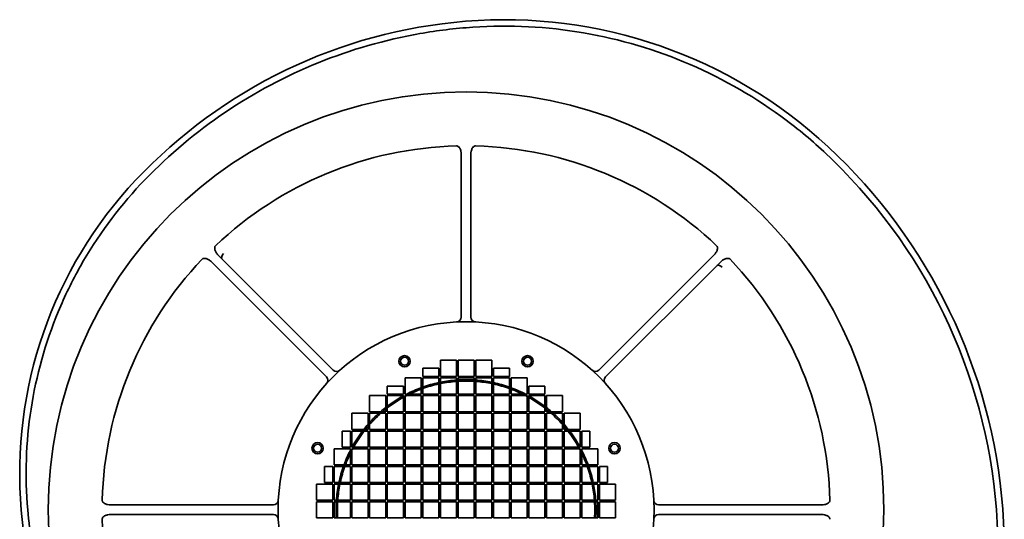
# Model space of a CAD drawing. Header units: millimetres. Extents: x 315 to 945, y 93 to 798.
# Tile 2 of 2: x 333 to 945, y 487 to 798. Entities that reach past the tile are written whole.
import ezdxf

# ---------------------------------------------------------------- set-up
doc = ezdxf.new("R2010")
doc.units = ezdxf.units.MM
doc.header["$LTSCALE"] = 3
doc.layers.add('Krawędzie widoczne(ISO)', color=7, linetype='Continuous', lineweight=35, true_color=0x262659)

msp = doc.modelspace()

# ---------------------------------------------------------------- linework, layer by layer
at = {"layer": 'Krawędzie widoczne(ISO)'}
for p, q in [((607.52, 714.17), (607.52, 612.85)), ((613.52, 612.85), (613.52, 714.17)), ((527.9, 579.87), (456.26, 651.51)), ((764.79, 651.51), (693.15, 579.87)), ((452.01, 647.27), (523.66, 575.63)), ((697.39, 575.63), (769.03, 647.27)), ((594.52, 586), (604.52, 586)), ((594.52, 576), (594.52, 586)), ((604.52, 586), (604.52, 576)), ((605.52, 586), (615.52, 586)), ((605.52, 576), (605.52, 586)), ((615.52, 586), (615.52, 576)), ((616.52, 576), (616.52, 586)), ((616.52, 586), (626.52, 586)), ((626.52, 586), (626.52, 576)), ((583.52, 576), (583.52, 581)), ((583.52, 581), (593.52, 581)), ((593.52, 576), (583.52, 576)), ((593.52, 581), (593.52, 576)), ((604.52, 576), (594.52, 576)), ((615.52, 576), (605.52, 576)), ((626.52, 576), (616.52, 576)), ((627.52, 576), (627.52, 581)), ((627.52, 581), (637.52, 581)), ((637.52, 576), (627.52, 576)), ((637.52, 581), (637.52, 576)), ((561.52, 565), (561.52, 570)), ((561.52, 570), (571.52, 570)), ((571.52, 570), (571.52, 565)), ((572.52, 575), (582.52, 575)), ((572.52, 565), (572.52, 575)), ((582.52, 575), (582.52, 565)), ((583.52, 575), (593.52, 575)), ((583.52, 565), (583.52, 575)), ((593.52, 575), (593.52, 565)), ((594.52, 575), (604.52, 575)), ((594.52, 565), (594.52, 575)), ((604.52, 575), (604.52, 565)), ((605.52, 575), (615.52, 575)), ((605.52, 565), (605.52, 575)), ((615.52, 575), (615.52, 565)), ((616.52, 565), (616.52, 575)), ((616.52, 575), (626.52, 575)), ((626.52, 575), (626.52, 565)), ((627.52, 565), (627.52, 575)), ((627.52, 575), (637.52, 575)), ((637.52, 575), (637.52, 565)), ((638.52, 565), (638.52, 575)), ((638.52, 575), (648.52, 575)), ((648.52, 575), (648.52, 565)), ((649.52, 565), (649.52, 570)), ((649.52, 570), (659.52, 570)), ((659.52, 570), (659.52, 565)), ((550.52, 554), (550.52, 564)), ((550.52, 564), (560.52, 564)), ((560.52, 564), (560.52, 554)), ((571.52, 565), (561.52, 565)), ((561.52, 564), (571.52, 564)), ((561.52, 554), (561.52, 564)), ((571.52, 564), (571.52, 554)), ((582.52, 565), (572.52, 565)), ((572.52, 564), (582.52, 564)), ((572.52, 554), (572.52, 564)), ((582.52, 564), (582.52, 554)), ((593.52, 565), (583.52, 565)), ((583.52, 564), (593.52, 564)), ((583.52, 554), (583.52, 564)), ((593.52, 564), (593.52, 554)), ((604.52, 565), (594.52, 565)), ((594.52, 564), (604.52, 564)), ((594.52, 554), (594.52, 564)), ((604.52, 564), (604.52, 554)), ((615.52, 565), (605.52, 565)), ((605.52, 564), (615.52, 564)), ((605.52, 554), (605.52, 564)), ((615.52, 564), (615.52, 554)), ((626.52, 565), (616.52, 565)), ((616.52, 554), (616.52, 564)), ((616.52, 564), (626.52, 564)), ((626.52, 564), (626.52, 554)), ((637.52, 565), (627.52, 565)), ((627.52, 554), (627.52, 564)), ((627.52, 564), (637.52, 564)), ((637.52, 564), (637.52, 554)), ((648.52, 565), (638.52, 565)), ((638.52, 554), (638.52, 564)), ((638.52, 564), (648.52, 564)), ((648.52, 564), (648.52, 554)), ((659.52, 565), (649.52, 565)), ((649.52, 554), (649.52, 564)), ((649.52, 564), (659.52, 564)), ((659.52, 564), (659.52, 554)), ((660.52, 554), (660.52, 564)), ((660.52, 564), (670.52, 564)), ((670.52, 564), (670.52, 554)), ((539.52, 543), (539.52, 553)), ((539.52, 553), (549.52, 553)), ((549.52, 553), (549.52, 543)), ((560.52, 554), (550.52, 554)), ((550.52, 553), (560.52, 553)), ((550.52, 543), (550.52, 553)), ((560.52, 553), (560.52, 543)), ((571.52, 554), (561.52, 554)), ((561.52, 553), (571.52, 553)), ((561.52, 543), (561.52, 553)), ((571.52, 553), (571.52, 543)), ((582.52, 554), (572.52, 554)), ((572.52, 553), (582.52, 553)), ((572.52, 543), (572.52, 553)), ((582.52, 553), (582.52, 543)), ((593.52, 554), (583.52, 554)), ((583.52, 553), (593.52, 553)), ((583.52, 543), (583.52, 553)), ((593.52, 553), (593.52, 543)), ((604.52, 554), (594.52, 554)), ((594.52, 553), (604.52, 553)), ((594.52, 543), (594.52, 553)), ((604.52, 553), (604.52, 543)), ((615.52, 554), (605.52, 554)), ((605.52, 553), (615.52, 553)), ((605.52, 543), (605.52, 553)), ((615.52, 553), (615.52, 543)), ((626.52, 554), (616.52, 554)), ((616.52, 543), (616.52, 553)), ((616.52, 553), (626.52, 553)), ((626.52, 553), (626.52, 543)), ((637.52, 554), (627.52, 554)), ((627.52, 543), (627.52, 553)), ((627.52, 553), (637.52, 553)), ((637.52, 553), (637.52, 543)), ((648.52, 554), (638.52, 554)), ((638.52, 543), (638.52, 553)), ((638.52, 553), (648.52, 553)), ((648.52, 553), (648.52, 543)), ((659.52, 554), (649.52, 554)), ((649.52, 543), (649.52, 553)), ((649.52, 553), (659.52, 553)), ((659.52, 553), (659.52, 543)), ((670.52, 554), (660.52, 554)), ((660.52, 543), (660.52, 553)), ((660.52, 553), (670.52, 553)), ((670.52, 553), (670.52, 543)), ((671.52, 543), (671.52, 553)), ((671.52, 553), (681.52, 553)), ((681.52, 553), (681.52, 543)), ((533.52, 532), (533.52, 542)), ((533.52, 542), (538.52, 542)), ((538.52, 542), (538.52, 532)), ((549.52, 543), (539.52, 543)), ((539.52, 542), (549.52, 542)), ((539.52, 532), (539.52, 542)), ((549.52, 542), (549.52, 532)), ((560.52, 543), (550.52, 543)), ((550.52, 542), (560.52, 542)), ((550.52, 532), (550.52, 542)), ((560.52, 542), (560.52, 532)), ((571.52, 543), (561.52, 543)), ((561.52, 542), (571.52, 542)), ((561.52, 532), (561.52, 542)), ((571.52, 542), (571.52, 532)), ((582.52, 543), (572.52, 543)), ((572.52, 542), (582.52, 542)), ((572.52, 532), (572.52, 542)), ((582.52, 542), (582.52, 532)), ((593.52, 543), (583.52, 543)), ((583.52, 542), (593.52, 542)), ((583.52, 532), (583.52, 542)), ((593.52, 542), (593.52, 532)), ((604.52, 543), (594.52, 543)), ((594.52, 542), (604.52, 542)), ((594.52, 532), (594.52, 542)), ((604.52, 542), (604.52, 532)), ((615.52, 543), (605.52, 543)), ((605.52, 542), (615.52, 542)), ((605.52, 532), (605.52, 542)), ((615.52, 542), (615.52, 532)), ((626.52, 543), (616.52, 543)), ((616.52, 532), (616.52, 542)), ((616.52, 542), (626.52, 542)), ((626.52, 542), (626.52, 532)), ((637.52, 543), (627.52, 543)), ((627.52, 532), (627.52, 542)), ((627.52, 542), (637.52, 542)), ((637.52, 542), (637.52, 532)), ((648.52, 543), (638.52, 543)), ((638.52, 532), (638.52, 542)), ((638.52, 542), (648.52, 542)), ((648.52, 542), (648.52, 532)), ((659.52, 543), (649.52, 543)), ((649.52, 532), (649.52, 542)), ((649.52, 542), (659.52, 542)), ((659.52, 542), (659.52, 532)), ((670.52, 543), (660.52, 543)), ((660.52, 532), (660.52, 542)), ((660.52, 542), (670.52, 542)), ((670.52, 542), (670.52, 532)), ((681.52, 543), (671.52, 543)), ((671.52, 532), (671.52, 542)), ((671.52, 542), (681.52, 542)), ((681.52, 542), (681.52, 532)), ((682.52, 532), (682.52, 542)), ((682.52, 542), (687.52, 542)), ((687.52, 542), (687.52, 532)), ((528.52, 531), (538.52, 531)), ((528.52, 521), (528.52, 531)), ((538.52, 532), (533.52, 532)), ((538.52, 531), (538.52, 521)), ((549.52, 532), (539.52, 532)), ((539.52, 531), (549.52, 531)), ((539.52, 521), (539.52, 531)), ((549.52, 531), (549.52, 521)), ((560.52, 532), (550.52, 532)), ((550.52, 531), (560.52, 531)), ((550.52, 521), (550.52, 531)), ((560.52, 531), (560.52, 521)), ((571.52, 532), (561.52, 532)), ((561.52, 531), (571.52, 531)), ((561.52, 521), (561.52, 531)), ((571.52, 531), (571.52, 521)), ((582.52, 532), (572.52, 532)), ((572.52, 531), (582.52, 531)), ((572.52, 521), (572.52, 531)), ((582.52, 531), (582.52, 521)), ((593.52, 532), (583.52, 532)), ((583.52, 531), (593.52, 531)), ((583.52, 521), (583.52, 531)), ((593.52, 531), (593.52, 521)), ((604.52, 532), (594.52, 532)), ((594.52, 531), (604.52, 531)), ((594.52, 521), (594.52, 531)), ((604.52, 531), (604.52, 521)), ((615.52, 532), (605.52, 532)), ((605.52, 531), (615.52, 531)), ((605.52, 521), (605.52, 531)), ((615.52, 531), (615.52, 521)), ((626.52, 532), (616.52, 532)), ((616.52, 521), (616.52, 531)), ((616.52, 531), (626.52, 531)), ((626.52, 531), (626.52, 521)), ((637.52, 532), (627.52, 532)), ((627.52, 521), (627.52, 531)), ((627.52, 531), (637.52, 531)), ((637.52, 531), (637.52, 521)), ((648.52, 532), (638.52, 532)), ((638.52, 521), (638.52, 531)), ((638.52, 531), (648.52, 531)), ((648.52, 531), (648.52, 521)), ((659.52, 532), (649.52, 532)), ((649.52, 521), (649.52, 531)), ((649.52, 531), (659.52, 531)), ((659.52, 531), (659.52, 521)), ((670.52, 532), (660.52, 532)), ((660.52, 521), (660.52, 531)), ((660.52, 531), (670.52, 531)), ((670.52, 531), (670.52, 521)), ((681.52, 532), (671.52, 532)), ((671.52, 521), (671.52, 531)), ((671.52, 531), (681.52, 531)), ((681.52, 531), (681.52, 521)), ((687.52, 532), (682.52, 532)), ((682.52, 521), (682.52, 531)), ((682.52, 531), (692.52, 531)), ((692.52, 531), (692.52, 521)), ((538.52, 521), (528.52, 521)), ((549.52, 521), (539.52, 521)), ((560.52, 521), (550.52, 521)), ((571.52, 521), (561.52, 521)), ((582.52, 521), (572.52, 521)), ((593.52, 521), (583.52, 521)), ((604.52, 521), (594.52, 521)), ((615.52, 521), (605.52, 521)), ((626.52, 521), (616.52, 521)), ((637.52, 521), (627.52, 521)), ((648.52, 521), (638.52, 521)), ((659.52, 521), (649.52, 521)), ((670.52, 521), (660.52, 521)), ((681.52, 521), (671.52, 521)), ((692.52, 521), (682.52, 521)), ((522.52, 510), (522.52, 520)), ((522.52, 520), (527.52, 520)), ((527.52, 520), (527.52, 510)), ((528.52, 520), (538.52, 520)), ((528.52, 510), (528.52, 520)), ((538.52, 520), (538.52, 510)), ((539.52, 520), (549.52, 520)), ((539.52, 510), (539.52, 520)), ((549.52, 520), (549.52, 510)), ((550.52, 520), (560.52, 520)), ((550.52, 510), (550.52, 520)), ((560.52, 520), (560.52, 510)), ((561.52, 520), (571.52, 520)), ((561.52, 510), (561.52, 520)), ((571.52, 520), (571.52, 510)), ((572.52, 520), (582.52, 520)), ((572.52, 510), (572.52, 520)), ((582.52, 520), (582.52, 510)), ((583.52, 520), (593.52, 520)), ((583.52, 510), (583.52, 520)), ((593.52, 520), (593.52, 510)), ((594.52, 520), (604.52, 520)), ((594.52, 510), (594.52, 520)), ((604.52, 520), (604.52, 510)), ((605.52, 520), (615.52, 520)), ((605.52, 510), (605.52, 520)), ((615.52, 520), (615.52, 510)), ((616.52, 510), (616.52, 520)), ((616.52, 520), (626.52, 520)), ((626.52, 520), (626.52, 510)), ((627.52, 510), (627.52, 520)), ((627.52, 520), (637.52, 520)), ((637.52, 520), (637.52, 510)), ((638.52, 510), (638.52, 520)), ((638.52, 520), (648.52, 520)), ((648.52, 520), (648.52, 510)), ((649.52, 510), (649.52, 520)), ((649.52, 520), (659.52, 520)), ((659.52, 520), (659.52, 510)), ((660.52, 510), (660.52, 520)), ((660.52, 520), (670.52, 520)), ((670.52, 520), (670.52, 510)), ((671.52, 510), (671.52, 520)), ((671.52, 520), (681.52, 520)), ((681.52, 520), (681.52, 510)), ((682.52, 510), (682.52, 520)), ((682.52, 520), (692.52, 520)), ((692.52, 520), (692.52, 510)), ((693.52, 510), (693.52, 520)), ((693.52, 520), (698.52, 520)), ((698.52, 520), (698.52, 510)), ((517.52, 509), (527.52, 509)), ((517.52, 499), (517.52, 509)), ((527.52, 510), (522.52, 510)), ((527.52, 509), (527.52, 499)), ((538.52, 510), (528.52, 510)), ((528.52, 509), (538.52, 509)), ((528.52, 499), (528.52, 509)), ((538.52, 509), (538.52, 499)), ((549.52, 510), (539.52, 510)), ((539.52, 509), (549.52, 509)), ((539.52, 499), (539.52, 509)), ((549.52, 509), (549.52, 499)), ((560.52, 510), (550.52, 510)), ((550.52, 509), (560.52, 509)), ((550.52, 499), (550.52, 509)), ((560.52, 509), (560.52, 499)), ((571.52, 510), (561.52, 510)), ((561.52, 509), (571.52, 509)), ((561.52, 499), (561.52, 509)), ((571.52, 509), (571.52, 499)), ((582.52, 510), (572.52, 510)), ((572.52, 509), (582.52, 509)), ((572.52, 499), (572.52, 509)), ((582.52, 509), (582.52, 499)), ((593.52, 510), (583.52, 510)), ((583.52, 509), (593.52, 509)), ((583.52, 499), (583.52, 509)), ((593.52, 509), (593.52, 499)), ((604.52, 510), (594.52, 510)), ((594.52, 509), (604.52, 509)), ((594.52, 499), (594.52, 509)), ((604.52, 509), (604.52, 499)), ((615.52, 510), (605.52, 510)), ((605.52, 509), (615.52, 509)), ((605.52, 499), (605.52, 509)), ((615.52, 509), (615.52, 499)), ((626.52, 510), (616.52, 510)), ((616.52, 499), (616.52, 509)), ((616.52, 509), (626.52, 509)), ((626.52, 509), (626.52, 499)), ((637.52, 510), (627.52, 510)), ((627.52, 499), (627.52, 509)), ((627.52, 509), (637.52, 509)), ((637.52, 509), (637.52, 499)), ((648.52, 510), (638.52, 510)), ((638.52, 499), (638.52, 509)), ((638.52, 509), (648.52, 509)), ((648.52, 509), (648.52, 499)), ((659.52, 510), (649.52, 510)), ((649.52, 499), (649.52, 509)), ((649.52, 509), (659.52, 509)), ((659.52, 509), (659.52, 499)), ((670.52, 510), (660.52, 510)), ((660.52, 499), (660.52, 509)), ((660.52, 509), (670.52, 509)), ((670.52, 509), (670.52, 499)), ((681.52, 510), (671.52, 510)), ((671.52, 499), (671.52, 509)), ((671.52, 509), (681.52, 509)), ((681.52, 509), (681.52, 499)), ((692.52, 510), (682.52, 510)), ((682.52, 499), (682.52, 509)), ((682.52, 509), (692.52, 509)), ((692.52, 509), (692.52, 499)), ((698.52, 510), (693.52, 510)), ((693.52, 499), (693.52, 509)), ((693.52, 509), (703.52, 509)), ((703.52, 509), (703.52, 499)), ((527.52, 499), (517.52, 499)), ((517.52, 488), (517.52, 498)), ((517.52, 498), (527.52, 498)), ((527.52, 498), (527.52, 488)), ((538.52, 499), (528.52, 499)), ((528.52, 488), (528.52, 498)), ((528.52, 498), (538.52, 498)), ((538.52, 498), (538.52, 488)), ((549.52, 499), (539.52, 499)), ((539.52, 488), (539.52, 498)), ((539.52, 498), (549.52, 498)), ((549.52, 498), (549.52, 488)), ((560.52, 499), (550.52, 499)), ((550.52, 488), (550.52, 498)), ((550.52, 498), (560.52, 498)), ((560.52, 498), (560.52, 488)), ((571.52, 499), (561.52, 499)), ((561.52, 488), (561.52, 498)), ((561.52, 498), (571.52, 498)), ((571.52, 498), (571.52, 488)), ((582.52, 499), (572.52, 499)), ((572.52, 488), (572.52, 498)), ((572.52, 498), (582.52, 498)), ((582.52, 498), (582.52, 488)), ((593.52, 499), (583.52, 499)), ((583.52, 488), (583.52, 498)), ((583.52, 498), (593.52, 498)), ((593.52, 498), (593.52, 488)), ((604.52, 499), (594.52, 499)), ((594.52, 488), (594.52, 498)), ((594.52, 498), (604.52, 498)), ((604.52, 498), (604.52, 488)), ((615.52, 499), (605.52, 499)), ((605.52, 488), (605.52, 498)), ((605.52, 498), (615.52, 498)), ((615.52, 498), (615.52, 488)), ((626.52, 499), (616.52, 499)), ((616.52, 488), (616.52, 498)), ((616.52, 498), (626.52, 498)), ((626.52, 498), (626.52, 488)), ((637.52, 499), (627.52, 499)), ((627.52, 488), (627.52, 498)), ((627.52, 498), (637.52, 498)), ((637.52, 498), (637.52, 488)), ((648.52, 499), (638.52, 499)), ((638.52, 488), (638.52, 498)), ((638.52, 498), (648.52, 498)), ((648.52, 498), (648.52, 488)), ((659.52, 499), (649.52, 499)), ((649.52, 488), (649.52, 498)), ((649.52, 498), (659.52, 498)), ((659.52, 498), (659.52, 488)), ((670.52, 499), (660.52, 499)), ((660.52, 488), (660.52, 498)), ((660.52, 498), (670.52, 498)), ((670.52, 498), (670.52, 488)), ((681.52, 499), (671.52, 499)), ((671.52, 488), (671.52, 498)), ((671.52, 498), (681.52, 498)), ((681.52, 498), (681.52, 488)), ((692.52, 499), (682.52, 499)), ((682.52, 488), (682.52, 498)), ((682.52, 498), (692.52, 498)), ((692.52, 498), (692.52, 488)), ((703.52, 499), (693.52, 499)), ((693.52, 488), (693.52, 498)), ((693.52, 498), (703.52, 498)), ((703.52, 498), (703.52, 488)), ((490.67, 496), (389.36, 496)), ((831.69, 496), (730.37, 496)), ((389.36, 490), (490.67, 490)), ((527.52, 488), (517.52, 488)), ((538.52, 488), (528.52, 488)), ((549.52, 488), (539.52, 488)), ((560.52, 488), (550.52, 488)), ((571.52, 488), (561.52, 488)), ((582.52, 488), (572.52, 488)), ((593.52, 488), (583.52, 488)), ((604.52, 488), (594.52, 488)), ((615.52, 488), (605.52, 488)), ((626.52, 488), (616.52, 488)), ((637.52, 488), (627.52, 488)), ((648.52, 488), (638.52, 488)), ((659.52, 488), (649.52, 488)), ((670.52, 488), (660.52, 488)), ((681.52, 488), (671.52, 488)), ((692.52, 488), (682.52, 488)), ((703.52, 488), (693.52, 488)), ((730.37, 490), (831.69, 490))]:
    msp.add_line(p, q, dxfattribs=at)
for centre, radius in [((610.52, 493), 260), ((610.52, 493), 117), ((572.26, 585.39), 3.55), ((648.79, 585.39), 3.55), ((572.26, 585.39), 2.46), ((648.79, 585.39), 2.46), ((518.14, 531.27), 3.55), ((518.14, 531.27), 2.46), ((702.91, 531.27), 3.55), ((702.91, 531.27), 2.46)]:
    msp.add_circle(centre, radius, dxfattribs=at)
for centre, radius, start, end in [((635.95, 481.09), 316.94, 94.65958, 136.74986), ((634.27, 501.71), 296.25, 47.1303, 94.65958), ((610.52, 493), 226.5, 91.50743, 133.49257), ((610.52, 493), 226.5, 46.50743, 88.49257), ((602.35, 467.33), 343.17, 4.38262, 47.1303), ((602.35, 467.33), 339.17, 4.38262, 47.1303), ((599.12, 515.74), 266.38, 136.74986, 184.97064), ((610.52, 493), 226.5, 136.50743, 178.49257), ((610.52, 493), 226.5, 1.50743, 43.49257), ((610.52, 493), 80.93, 102.12517, 109.48778), ((610.52, 493), 80.08, 102.25668, 109.70448), ((610.52, 493), 80.93, 94.2515, 101.40204), ((610.52, 493), 80.08, 94.297, 101.52549), ((610.52, 493), 80.93, 86.45808, 93.54192), ((610.52, 493), 80.08, 86.4202, 93.5798), ((610.52, 493), 80.93, 78.59796, 85.7485), ((610.52, 493), 80.08, 78.47451, 85.703), ((610.52, 493), 80.93, 70.51222, 77.87483), ((610.52, 493), 80.08, 70.29552, 77.74332), ((610.52, 493), 80.93, 118.80794, 127.25999), ((610.52, 493), 80.08, 117.54728, 118.32902), ((610.52, 493), 80.93, 110.2405, 117.17504), ((610.52, 493), 80.08, 110.46632, 115.95773), ((610.52, 493), 80.93, 62.82496, 69.7595), ((610.52, 493), 80.08, 64.04227, 69.53368), ((610.52, 493), 80.08, 61.67098, 62.45272), ((610.52, 493), 80.93, 52.74001, 61.19206), ((610.52, 493), 80.08, 119.14502, 127.72696), ((610.52, 493), 80.08, 52.27304, 60.85498), ((610.52, 493), 80.93, 132.15378, 137.84622), ((610.52, 493), 80.08, 131.47331, 138.52669), ((610.52, 493), 80.93, 128.15482, 131.08792), ((610.52, 493), 80.08, 128.63721, 130.3811), ((610.52, 493), 80.93, 48.91208, 51.84518), ((610.52, 493), 80.08, 49.6189, 51.36279), ((610.52, 493), 80.08, 41.47331, 48.52669), ((610.52, 493), 80.93, 42.15378, 47.84622), ((610.52, 493), 80.93, 138.91208, 141.84518), ((610.52, 493), 80.93, 38.15482, 41.08792), ((610.52, 493), 80.93, 142.74001, 151.19206), ((610.52, 493), 80.08, 142.27304, 150.85498), ((610.52, 493), 80.08, 139.6189, 141.36279), ((610.52, 493), 80.08, 38.63721, 40.3811), ((610.52, 493), 80.08, 29.14502, 37.72696), ((610.52, 493), 80.93, 28.80794, 37.25999), ((610.52, 493), 80.93, 152.82496, 159.7595), ((610.52, 493), 80.08, 154.04227, 159.53368), ((610.52, 493), 80.08, 151.67098, 152.45272), ((610.52, 493), 80.08, 27.54728, 28.32902), ((610.52, 493), 80.93, 20.2405, 27.17504), ((610.52, 493), 80.08, 20.46632, 25.95773), ((610.52, 493), 80.93, 160.51222, 167.87483), ((610.52, 493), 80.08, 160.29552, 167.74332), ((610.52, 493), 80.08, 12.25668, 19.70448), ((610.52, 493), 80.93, 12.12517, 19.48778), ((610.52, 493), 80.93, 168.59796, 175.7485), ((610.52, 493), 80.08, 168.47451, 175.703), ((610.52, 493), 80.08, 4.297, 11.52549), ((610.52, 493), 80.93, 4.2515, 11.40204), ((610.52, 493), 80.93, 176.45808, 183.54192), ((610.52, 493), 80.08, 176.4202, 183.5798), ((610.52, 493), 80.08, 356.4202, 3.5798), ((610.52, 493), 80.93, 356.45808, 3.54192), ((633.22, 518.7), 300.61, 184.97064, 208.04095), ((615.9, 468.37), 325.58, 317.4431, 4.38262), ((615.9, 468.37), 329.58, 317.4431, 4.38262), ((610.52, 493), 226.5, 181.50743, 223.49257)]:
    msp.add_arc(centre, radius, start, end, dxfattribs=at)
for centre, major_axis, ratio, start_param, end_param in [((460.66, 651.45), (2.08, 2.16), 0.470286, 1.56589, 3.10178), ((768.97, 642.86), (2.16, -2.08), 0.470286, 1.56589, 3.10178), ((604.52, 612.85), (3, 0.15), 0.999389, 4.712418, 6.233209), ((616.53, 612.85), (3, -0.15), 0.999389, 3.191569, 4.71236), ((604.52, 612.85), (0.15, -3), 0.999389, 0, 0.000042), ((530.02, 581.99), (2.23, 2.01), 0.999389, 3.191569, 4.71236), ((691.03, 581.99), (2.23, -2.01), 0.999389, 4.712418, 6.233209), ((691.03, 581.99), (-2.01, -2.22), 0.999389, 0.000008, 0.000051), ((521.53, 573.5), (-2.01, -2.23), 0.999389, 1.570825, 3.091616), ((521.53, 573.5), (2.22, -2.01), 0.999389, 6.283165, 6.283208), ((699.51, 573.5), (2.01, -2.23), 0.999389, 3.191569, 4.71236), ((490.67, 499), (-0.15, -3), 0.999389, 0.049977, 1.570767), ((730.37, 499), (0.15, -3), 0.999389, 4.712418, 6.233209), ((730.37, 499), (-3, -0.15), 0.999389, 6.283166, 6.283209), ((490.67, 487), (0.15, -3), 0.999389, 1.570825, 3.091616), ((490.67, 487), (3, 0.15), 0.999389, 6.283166, 6.283208), ((730.37, 487), (-0.15, -3), 0.999389, 3.191569, 4.71236)]:
    msp.add_ellipse(centre, major_axis=major_axis, ratio=ratio, start_param=start_param, end_param=end_param, dxfattribs=at)
for points, knots in [([(408.01, 695.52), (422.89, 711.34), (456.01, 739.93), (513.79, 771.72), (566.68, 787.67), (599.52, 792.11), (610.52, 793)], [-106.885686, -106.885686, -106.885686, -106.885686, -100.577226, -94.268766, -87.960307, -84.806077, -84.806077, -84.806077, -84.806077]), ([(610.52, 793), (633.41, 794.87), (679.75, 793.19), (746.95, 774.36), (797.77, 745.89), (824.62, 723.78), (833.1, 715.91)], [-84.806077, -84.806077, -84.806077, -84.806077, -78.268758, -71.731438, -65.194119, -61.92546, -61.92546, -61.92546, -61.92546]), ([(607.52, 714.17), (607.52, 714.83), (607.45, 715.51), (607.16, 716.81), (606.95, 717.41), (606.41, 718.35), (606.13, 718.7), (605.63, 719.1), (605.43, 719.22), (605.01, 719.39), (604.79, 719.43), (604.57, 719.42)], [-0.5422815, -0.5422815, -0.5422815, -0.5422815, -0.4020117, -0.4020117, -0.257407, -0.257407, -0.1364292, -0.1364292, -0.0669752, -0.0669752, 0, 0, 0, 0]), ([(616.48, 719.42), (616.26, 719.43), (616.04, 719.39), (615.62, 719.22), (615.42, 719.1), (614.92, 718.7), (614.63, 718.35), (614.1, 717.41), (613.88, 716.81), (613.59, 715.51), (613.52, 714.83), (613.52, 714.17)], [-0.7666051, -0.7666051, -0.7666051, -0.7666051, -0.6719372, -0.6719372, -0.57375, -0.57375, -0.4027046, -0.4027046, -0.1983049, -0.1983049, 0, 0, 0, 0]), ([(337.72, 493), (335.91, 513.83), (337.28, 556.01), (351.53, 606.97), (374.63, 654.4), (393.51, 680.11), (408.01, 695.52)], [-128.256705, -128.256705, -128.256705, -128.256705, -122.150699, -116.044694, -112.991691, -106.885686, -106.885686, -106.885686, -106.885686]), ([(454.63, 657.32), (454.47, 657.17), (454.35, 656.98), (454.16, 656.57), (454.11, 656.34), (454.04, 655.7), (454.09, 655.25), (454.37, 654.21), (454.64, 653.64), (455.36, 652.51), (455.79, 651.98), (456.26, 651.51)], [-0.7667712, -0.7667712, -0.7667712, -0.7667712, -0.6720621, -0.6720621, -0.5738316, -0.5738316, -0.4027407, -0.4027407, -0.1983045, -0.1983045, 0, 0, 0, 0]), ([(764.79, 651.51), (765.26, 651.98), (765.69, 652.51), (766.41, 653.64), (766.68, 654.21), (766.96, 655.25), (767.01, 655.7), (766.94, 656.34), (766.89, 656.57), (766.7, 656.98), (766.58, 657.17), (766.42, 657.32)], [-0.5422887, -0.5422887, -0.5422887, -0.5422887, -0.4020131, -0.4020131, -0.2574058, -0.2574058, -0.1364263, -0.1364263, -0.0669738, -0.0669738, 0, 0, 0, 0]), ([(452.01, 647.27), (451.55, 647.74), (451.02, 648.17), (449.98, 648.83), (449.39, 649.14), (448.27, 649.44), (447.82, 649.48), (447.19, 649.42), (446.96, 649.36), (446.54, 649.18), (446.36, 649.06), (446.21, 648.89)], [-0.6052253, -0.6052253, -0.6052253, -0.6052253, -0.4197375, -0.4197375, -0.2574136, -0.2574136, -0.1364445, -0.1364445, -0.0669825, -0.0669825, 0, 0, 0, 0]), ([(774.84, 648.89), (774.69, 649.06), (774.5, 649.18), (774.09, 649.36), (773.86, 649.42), (773.23, 649.48), (772.78, 649.44), (771.73, 649.15), (771.16, 648.89), (770.03, 648.17), (769.5, 647.74), (769.03, 647.27)], [-0.7665596, -0.7665596, -0.7665596, -0.7665596, -0.6719023, -0.6719023, -0.5737262, -0.5737262, -0.4026946, -0.4026946, -0.198305, -0.198305, 0, 0, 0, 0]), ([(384.1, 498.96), (384.1, 498.74), (384.14, 498.52), (384.3, 498.09), (384.43, 497.89), (384.83, 497.4), (385.18, 497.11), (386.18, 496.54), (386.81, 496.34), (388.02, 496.07), (388.7, 496), (389.36, 496)], [-0.6486677, -0.6486677, -0.6486677, -0.6486677, -0.5766849, -0.5766849, -0.5020209, -0.5020209, -0.3722541, -0.3722541, -0.1982987, -0.1982987, 0, 0, 0, 0]), ([(831.69, 496), (832.35, 496), (833.03, 496.07), (834.34, 496.36), (834.93, 496.57), (835.87, 497.11), (836.22, 497.4), (836.62, 497.9), (836.74, 498.1), (836.91, 498.52), (836.95, 498.74), (836.95, 498.96)], [-0.5422835, -0.5422835, -0.5422835, -0.5422835, -0.4020122, -0.4020122, -0.2574069, -0.2574069, -0.1364289, -0.1364289, -0.0669751, -0.0669751, 0, 0, 0, 0]), ([(389.36, 490), (388.7, 490), (388.02, 489.93), (386.81, 489.67), (386.18, 489.47), (385.18, 488.89), (384.83, 488.6), (384.43, 488.11), (384.3, 487.91), (384.14, 487.49), (384.1, 487.27), (384.1, 487.04)], [-0.6042788, -0.6042788, -0.6042788, -0.6042788, -0.4195569, -0.4195569, -0.2574881, -0.2574881, -0.136618, -0.136618, -0.0670656, -0.0670656, 0, 0, 0, 0]), ([(836.95, 487.04), (836.95, 487.27), (836.91, 487.48), (836.74, 487.91), (836.62, 488.11), (836.22, 488.6), (835.87, 488.89), (834.93, 489.43), (834.34, 489.64), (833.03, 489.93), (832.35, 490), (831.69, 490)], [-0.7666051, -0.7666051, -0.7666051, -0.7666051, -0.6719372, -0.6719372, -0.57375, -0.57375, -0.4027046, -0.4027046, -0.1983049, -0.1983049, 0, 0, 0, 0])]:
    msp.add_open_spline(points, degree=3, knots=knots, dxfattribs=at)
msp.add_open_spline([(344.88, 449.14), (341.41, 463.53), (339.01, 478.21), (337.72, 493)], degree=3, dxfattribs=at)

doc.saveas('drawing.dxf')
